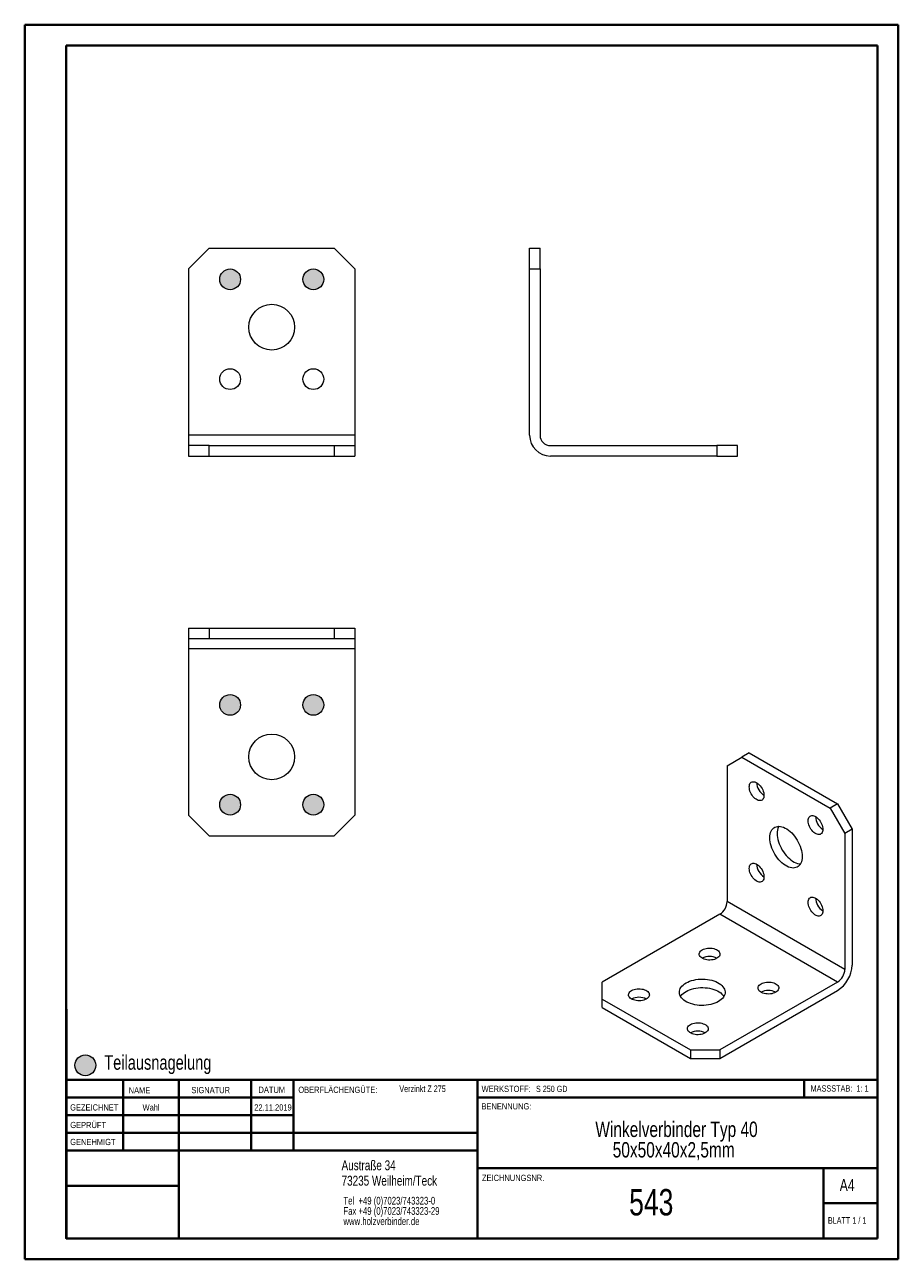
# Model space of a CAD drawing. Header units: millimetres. Extents: x 0 to 210, y 0 to 297.
import ezdxf

# ---------------------------------------------------------------- set-up
doc = ezdxf.new("R2010")
doc.units = ezdxf.units.MM
doc.styles.add('SLDTEXTSTYLE0', font='TXT', dxfattribs={"width": 0.75})
doc.styles.add('SLDTEXTSTYLE1', font='TXT', dxfattribs={"width": 0.681818})
doc.styles.add('SLDTEXTSTYLE2', font='TXT', dxfattribs={"width": 0.7})
doc.styles.add('SLDTEXTSTYLE3', font='TXT', dxfattribs={"width": 0.6875})

# ---------------------------------------------------------------- blocks, each defined once
blk = doc.blocks.new('SW_NOTE_0')
at = {"color": 0, "linetype": 'Continuous', "lineweight": 0, "char_height": 1.8521, "attachment_point": 1, "style": 'SLDTEXTSTYLE0'}
for s, insert in [('Tel  +49 (0)7023/743323-0', (0, 2.39)), ('Fax +49 (0)7023/743323-29', (0, -0.08)), ('www.holzverbinder.de', (0, -2.55))]:
    blk.add_mtext(s, dxfattribs=dict(at, insert=insert))
blk = doc.blocks.new('SW_NOTE_1')
at = {"color": 0, "linetype": 'Continuous', "lineweight": 0, "char_height": 3.7042, "attachment_point": 2, "style": 'SLDTEXTSTYLE0'}
for s, insert in [('Winkelverbinder Typ 40', (27.2, 4.77)), ('50x50x40x2,5mm', (26.52, -0.16))]:
    blk.add_mtext(s, dxfattribs=dict(at, insert=insert))

msp = doc.modelspace()

# ---------------------------------------------------------------- hatches: boundary and pattern name
at = {"linetype": 'Continuous'}
h = msp.add_hatch(color=7, dxfattribs=at)
edge = h.paths.add_edge_path(flags=0)
edge.add_arc((49.46, 235.95), 2.5, 0, 360)
h = msp.add_hatch(color=7, dxfattribs=at)
edge = h.paths.add_edge_path(flags=0)
edge.add_arc((69.46, 235.95), 2.5, 0, 360)
h = msp.add_hatch(color=7, dxfattribs=at)
edge = h.paths.add_edge_path(flags=0)
edge.add_arc((49.46, 133.58), 2.5, 0, 360)
h = msp.add_hatch(color=7, dxfattribs=at)
edge = h.paths.add_edge_path(flags=0)
edge.add_arc((69.46, 133.58), 2.5, 0, 360)
h = msp.add_hatch(color=7, dxfattribs=at)
edge = h.paths.add_edge_path(flags=0)
edge.add_arc((49.46, 109.58), 2.5, 0, 360)
h = msp.add_hatch(color=7, dxfattribs=at)
edge = h.paths.add_edge_path(flags=0)
edge.add_arc((69.46, 109.58), 2.5, 0, 360)
h = msp.add_hatch(color=7, dxfattribs=at)
edge = h.paths.add_edge_path(flags=0)
edge.add_arc((14.65, 46.88), 2.5, 0, 360)

# ---------------------------------------------------------------- linework, layer by layer
at = {"color": 7, "linetype": 'Continuous', "lineweight": 40}
for p, q in [((0.08, 0.21), (0.08, 297.21)), ((0.08, 297.21), (210.08, 297.21)), ((210.08, 0.21), (210.08, 297.21)), ((210.08, 292.21), (210.08, 297.21)), ((10.08, 292.21), (205.08, 292.21)), ((10.08, 5.21), (10.08, 292.21)), ((205.08, 5.21), (205.08, 292.21)), ((10.11, 60.37), (10.11, 5.12)), ((205.08, 43.37), (10.11, 43.37)), ((23.71, 43.37), (23.71, 26.37)), ((37.1, 43.37), (37.1, 5.12)), ((54.51, 43.37), (54.51, 26.37)), ((64.71, 26.37), (64.71, 43.37)), ((108.91, 43.37), (108.91, 5.12)), ((187.47, 39.12), (187.47, 43.37)), ((64.71, 39.1), (10.11, 39.1)), ((205.08, 39.12), (108.91, 39.12)), ((64.71, 34.87), (10.11, 34.87)), ((108.91, 30.62), (10.11, 30.62)), ((108.91, 26.37), (10.11, 26.37)), ((108.91, 22.12), (205.08, 22.12)), ((192.08, 5.21), (192.08, 22.21)), ((37.1, 17.87), (10.11, 17.87)), ((10.11, 13.71), (10.08, 13.71)), ((205.08, 13.71), (192.08, 13.71)), ((10.11, 9.46), (10.08, 9.46)), ((10.08, 5.21), (205.08, 5.21)), ((205.08, 5.21), (180.99, 5.21)), ((0.08, 0.21), (210.08, 0.21))]:
    msp.add_line(p, q, dxfattribs=at)
at = {"color": 7, "linetype": 'Continuous', "lineweight": 15}
for p, q in [((39.46, 238.45), (44.46, 243.45)), ((44.46, 243.45), (74.46, 243.45)), ((74.46, 243.45), (79.46, 238.45)), ((121.46, 243.45), (123.96, 243.45)), ((121.46, 238.45), (121.46, 243.45)), ((123.96, 238.45), (123.96, 243.45)), ((39.46, 238.45), (39.46, 198.45)), ((79.46, 238.45), (79.46, 198.45)), ((121.46, 198.45), (121.46, 238.45)), ((121.46, 238.45), (123.96, 238.45)), ((123.96, 238.45), (123.96, 198.45)), ((79.46, 198.45), (39.46, 198.45)), ((39.46, 198.45), (39.46, 195.95)), ((79.46, 198.45), (79.46, 195.95)), ((39.46, 195.95), (39.46, 193.45)), ((44.46, 195.95), (39.46, 195.95)), ((39.46, 193.45), (44.46, 193.45)), ((44.46, 195.95), (74.46, 195.95)), ((44.46, 193.45), (44.46, 195.95)), ((44.46, 193.45), (74.46, 193.45)), ((74.46, 195.95), (74.46, 193.45)), ((74.46, 195.95), (79.46, 195.95)), ((74.46, 193.45), (79.46, 193.45)), ((79.46, 195.95), (79.46, 193.45)), ((126.46, 195.95), (166.46, 195.95)), ((166.46, 193.45), (126.46, 193.45)), ((166.46, 195.95), (166.46, 193.45)), ((171.46, 195.95), (166.46, 195.95)), ((166.46, 193.45), (171.46, 193.45)), ((171.46, 193.45), (171.46, 195.95)), ((39.46, 152.08), (39.46, 149.58)), ((39.46, 152.08), (44.46, 152.08)), ((44.46, 152.08), (44.46, 149.58)), ((44.46, 152.08), (74.46, 152.08)), ((74.46, 152.08), (74.46, 149.58)), ((74.46, 152.08), (79.46, 152.08)), ((79.46, 152.08), (79.46, 149.58)), ((39.46, 149.58), (44.46, 149.58)), ((39.46, 149.58), (39.46, 147.08)), ((44.46, 149.58), (74.46, 149.58)), ((74.46, 149.58), (79.46, 149.58)), ((79.46, 149.58), (79.46, 147.08)), ((79.46, 147.08), (39.46, 147.08)), ((39.46, 147.08), (39.46, 107.08)), ((79.46, 147.08), (79.46, 107.08)), ((174.26, 122.02), (172.49, 121)), ((174.26, 122.02), (195.47, 109.77)), ((168.95, 118.96), (172.49, 121)), ((168.95, 118.96), (168.95, 86.29)), ((172.49, 121), (193.7, 108.75)), ((44.46, 102.08), (39.46, 107.08)), ((74.46, 102.08), (79.46, 107.08)), ((195.47, 109.77), (193.7, 108.75)), ((193.7, 108.75), (197.24, 102.63)), ((195.47, 109.77), (199.01, 103.65)), ((44.46, 102.08), (74.46, 102.08)), ((199.01, 103.65), (197.24, 102.63)), ((197.24, 102.63), (197.24, 69.97)), ((199.01, 103.65), (199.01, 70.99)), ((197.24, 69.97), (168.95, 86.29)), ((167.19, 83.23), (138.9, 66.9)), ((195.47, 66.9), (167.19, 83.23)), ((138.9, 62.82), (138.9, 66.9)), ((195.47, 66.9), (167.19, 50.58)), ((138.9, 62.82), (160.12, 50.58)), ((138.9, 60.78), (138.9, 62.82)), ((167.19, 48.53), (195.47, 64.86)), ((138.9, 60.78), (160.12, 48.53)), ((160.12, 50.58), (160.12, 48.53)), ((160.12, 50.58), (167.19, 50.58)), ((167.19, 50.58), (167.19, 48.53)), ((160.12, 48.53), (167.19, 48.53))]:
    msp.add_line(p, q, dxfattribs=at)
at = {"color": 7, "linetype": 'Continuous', "lineweight": 0}
for p, q in [((64.71, 39.12), (10.11, 39.12)), ((23.71, 5.21), (23.71, 5.12)), ((54.51, 5.21), (54.51, 5.12))]:
    msp.add_line(p, q, dxfattribs=at)
at = {"color": 7, "linetype": 'Continuous', "lineweight": 15, "flags": 128}
for points in [[(177.79, 111.81), (177.77, 111.52), (177.72, 111.26), (177.62, 111.03), (177.49, 110.84), (177.32, 110.7), (177.13, 110.6), (176.91, 110.55), (176.67, 110.56), (176.42, 110.62), (176.16, 110.72), (175.89, 110.87), (175.63, 111.07), (175.38, 111.31), (175.14, 111.57), (174.92, 111.87), (174.73, 112.19), (174.57, 112.53), (174.43, 112.87), (174.34, 113.21), (174.28, 113.54), (174.26, 113.85), (174.28, 114.15), (174.34, 114.41), (174.43, 114.64), (174.57, 114.83), (174.73, 114.97), (174.92, 115.06), (175.14, 115.11), (175.38, 115.11), (175.63, 115.05), (175.89, 114.94), (176.16, 114.79), (176.42, 114.6), (176.67, 114.36), (176.91, 114.09), (177.13, 113.79), (177.32, 113.47), (177.49, 113.14), (177.62, 112.8), (177.72, 112.46), (177.77, 112.13), (177.79, 111.81)], [(191.94, 103.65), (191.92, 103.36), (191.86, 103.09), (191.76, 102.86), (191.63, 102.68), (191.46, 102.53), (191.27, 102.44), (191.05, 102.39), (190.81, 102.4), (190.56, 102.45), (190.3, 102.56), (190.04, 102.71), (189.77, 102.91), (189.52, 103.14), (189.28, 103.41), (189.07, 103.71), (188.87, 104.03), (188.71, 104.36), (188.58, 104.7), (188.48, 105.04), (188.42, 105.37), (188.4, 105.69), (188.42, 105.98), (188.48, 106.25), (188.58, 106.47), (188.71, 106.66), (188.87, 106.81), (189.07, 106.9), (189.28, 106.95), (189.52, 106.94), (189.77, 106.89), (190.04, 106.78), (190.3, 106.63), (190.56, 106.43), (190.81, 106.2), (191.05, 105.93), (191.27, 105.63), (191.46, 105.31), (191.63, 104.98), (191.76, 104.63), (191.86, 104.29), (191.92, 103.96), (191.94, 103.65)], [(186.99, 97.12), (186.97, 96.67), (186.91, 96.26), (186.81, 95.87), (186.67, 95.53), (186.5, 95.22), (186.29, 94.95), (186.05, 94.73), (185.78, 94.56), (185.48, 94.43), (185.15, 94.36), (184.81, 94.34), (184.45, 94.37), (184.07, 94.45), (183.69, 94.58), (183.29, 94.76), (182.9, 94.99), (182.51, 95.26), (182.12, 95.58), (181.75, 95.93), (181.38, 96.32), (181.04, 96.74), (180.72, 97.18), (180.42, 97.65), (180.15, 98.14), (179.9, 98.64), (179.7, 99.14), (179.52, 99.65), (179.39, 100.16), (179.29, 100.66), (179.23, 101.14), (179.21, 101.61), (179.23, 102.05), (179.29, 102.46), (179.39, 102.85), (179.52, 103.19), (179.7, 103.5), (179.9, 103.77), (180.15, 103.99), (180.42, 104.16), (180.72, 104.29), (181.04, 104.36), (181.38, 104.38), (181.75, 104.35), (182.12, 104.27), (182.51, 104.14), (182.9, 103.96), (183.29, 103.73), (183.69, 103.46), (184.07, 103.15), (184.45, 102.79), (184.81, 102.4), (185.15, 101.98), (185.48, 101.54), (185.78, 101.07), (186.05, 100.58), (186.29, 100.08), (186.5, 99.58), (186.67, 99.07), (186.81, 98.56), (186.91, 98.07), (186.97, 97.58), (186.99, 97.12)], [(181.38, 104.38), (181.29, 104.22), (181.15, 103.87), (181.06, 103.48), (181, 103.07), (180.98, 102.63), (181, 102.16), (181.06, 101.68), (181.15, 101.18), (181.29, 100.67), (181.46, 100.16), (181.67, 99.66), (181.91, 99.16), (182.19, 98.67), (182.48, 98.2), (182.81, 97.76), (183.15, 97.34), (183.51, 96.95), (183.89, 96.6), (184.28, 96.28), (184.67, 96.01), (185.06, 95.78), (185.45, 95.6), (185.84, 95.47), (186.22, 95.39), (186.58, 95.36), (186.58, 95.36)], [(177.79, 92.22), (177.77, 91.92), (177.72, 91.66), (177.62, 91.43), (177.49, 91.24), (177.32, 91.1), (177.13, 91), (176.91, 90.96), (176.67, 90.96), (176.42, 91.02), (176.16, 91.12), (175.89, 91.28), (175.63, 91.47), (175.38, 91.71), (175.14, 91.98), (174.92, 92.28), (174.73, 92.6), (174.57, 92.93), (174.43, 93.27), (174.34, 93.61), (174.28, 93.94), (174.26, 94.26), (174.28, 94.55), (174.34, 94.81), (174.43, 95.04), (174.57, 95.23), (174.73, 95.37), (174.92, 95.47), (175.14, 95.51), (175.38, 95.51), (175.63, 95.45), (175.89, 95.35), (176.16, 95.19), (176.42, 95), (176.67, 94.76), (176.91, 94.49), (177.13, 94.2), (177.32, 93.88), (177.49, 93.54), (177.62, 93.2), (177.72, 92.86), (177.77, 92.53), (177.79, 92.22)], [(191.94, 84.05), (191.92, 83.76), (191.86, 83.49), (191.76, 83.27), (191.63, 83.08), (191.46, 82.93), (191.27, 82.84), (191.05, 82.79), (190.81, 82.8), (190.56, 82.85), (190.3, 82.96), (190.04, 83.11), (189.77, 83.31), (189.52, 83.54), (189.28, 83.81), (189.07, 84.11), (188.87, 84.43), (188.71, 84.76), (188.58, 85.11), (188.48, 85.44), (188.42, 85.78), (188.4, 86.09), (188.42, 86.38), (188.48, 86.65), (188.58, 86.88), (188.71, 87.06), (188.87, 87.21), (189.07, 87.3), (189.28, 87.35), (189.52, 87.34), (189.77, 87.29), (190.04, 87.18), (190.3, 87.03), (190.56, 86.83), (190.81, 86.6), (191.05, 86.33), (191.27, 86.03), (191.46, 85.71), (191.63, 85.38), (191.76, 85.04), (191.86, 84.7), (191.92, 84.37), (191.94, 84.05)], [(166.48, 72.62), (166.2, 72.48), (165.88, 72.36), (165.54, 72.28), (165.18, 72.22), (164.81, 72.2), (164.43, 72.21), (164.07, 72.25), (163.71, 72.32), (163.38, 72.42), (163.08, 72.55), (162.82, 72.7), (162.6, 72.87), (162.42, 73.06), (162.3, 73.27), (162.23, 73.48), (162.21, 73.69), (162.26, 73.91), (162.35, 74.12), (162.5, 74.31), (162.7, 74.5), (162.94, 74.66), (163.23, 74.8), (163.54, 74.92), (163.89, 75), (164.25, 75.06), (164.62, 75.08), (164.99, 75.07), (165.36, 75.03), (165.71, 74.96), (166.04, 74.86), (166.34, 74.73), (166.61, 74.58), (166.83, 74.41), (167, 74.22), (167.13, 74.01), (167.2, 73.8), (167.21, 73.59), (167.17, 73.37), (167.07, 73.16), (166.92, 72.97), (166.72, 72.78), (166.48, 72.62)], [(166.83, 62.21), (166.42, 61.99), (165.97, 61.8), (165.49, 61.64), (164.98, 61.51), (164.46, 61.4), (163.91, 61.33), (163.36, 61.29), (162.81, 61.28), (162.25, 61.31), (161.7, 61.36), (161.17, 61.45), (160.65, 61.57), (160.15, 61.72), (159.69, 61.9), (159.26, 62.1), (158.86, 62.33), (158.51, 62.58), (158.2, 62.84), (157.95, 63.13), (157.74, 63.43), (157.59, 63.74), (157.49, 64.05), (157.45, 64.37), (157.46, 64.7), (157.53, 65.02), (157.66, 65.33), (157.84, 65.63), (158.07, 65.93), (158.35, 66.2), (158.68, 66.46), (159.06, 66.7), (159.47, 66.92), (159.92, 67.11), (160.4, 67.27), (160.9, 67.4), (161.43, 67.51), (161.97, 67.58), (162.53, 67.62), (163.08, 67.63), (163.64, 67.6), (164.19, 67.55), (164.72, 67.46), (165.24, 67.34), (165.73, 67.19), (166.2, 67.01), (166.63, 66.81), (167.03, 66.58), (167.38, 66.33), (167.68, 66.07), (167.94, 65.78), (168.15, 65.48), (168.3, 65.17), (168.4, 64.86), (168.44, 64.54), (168.43, 64.21), (168.36, 63.89), (168.23, 63.58), (168.05, 63.28), (167.82, 62.99), (167.54, 62.71), (167.21, 62.45), (166.83, 62.21)], [(157.74, 63.43), (157.84, 63.59), (158.07, 63.88), (158.35, 64.16), (158.68, 64.42), (159.06, 64.66), (159.47, 64.87), (159.92, 65.06), (160.4, 65.23), (160.9, 65.36), (161.43, 65.47), (161.97, 65.54), (162.53, 65.58), (163.08, 65.59), (163.64, 65.56), (164.19, 65.51), (164.72, 65.42), (165.24, 65.3), (165.73, 65.15), (166.2, 64.97), (166.63, 64.77), (167.03, 64.54), (167.38, 64.29), (167.68, 64.02), (167.94, 63.74), (168.15, 63.44), (168.15, 63.43)], [(180.62, 64.46), (180.34, 64.31), (180.02, 64.2), (179.68, 64.11), (179.32, 64.06), (178.95, 64.03), (178.57, 64.04), (178.21, 64.08), (177.85, 64.15), (177.52, 64.25), (177.22, 64.38), (176.96, 64.53), (176.74, 64.71), (176.56, 64.9), (176.44, 65.1), (176.37, 65.31), (176.36, 65.53), (176.4, 65.74), (176.49, 65.95), (176.64, 66.15), (176.84, 66.33), (177.09, 66.5), (177.37, 66.64), (177.69, 66.75), (178.03, 66.84), (178.39, 66.89), (178.76, 66.92), (179.13, 66.91), (179.5, 66.87), (179.85, 66.8), (180.18, 66.7), (180.49, 66.57), (180.75, 66.42), (180.97, 66.24), (181.15, 66.05), (181.27, 65.85), (181.34, 65.64), (181.35, 65.42), (181.31, 65.21), (181.21, 65), (181.06, 64.8), (180.87, 64.62), (180.62, 64.46)], [(149.51, 62.82), (149.23, 62.68), (148.91, 62.57), (148.57, 62.48), (148.21, 62.42), (147.84, 62.4), (147.46, 62.41), (147.09, 62.45), (146.74, 62.52), (146.41, 62.62), (146.11, 62.75), (145.85, 62.9), (145.62, 63.07), (145.45, 63.27), (145.33, 63.47), (145.26, 63.68), (145.24, 63.9), (145.29, 64.11), (145.38, 64.32), (145.53, 64.52), (145.73, 64.7), (145.97, 64.86), (146.26, 65), (146.57, 65.12), (146.92, 65.2), (147.28, 65.26), (147.65, 65.28), (148.02, 65.28), (148.39, 65.24), (148.74, 65.17), (149.07, 65.06), (149.37, 64.94), (149.64, 64.78), (149.86, 64.61), (150.03, 64.42), (150.16, 64.22), (150.23, 64), (150.24, 63.79), (150.2, 63.57), (150.1, 63.37), (149.95, 63.17), (149.75, 62.99), (149.51, 62.82)], [(163.65, 54.66), (163.37, 54.52), (163.05, 54.4), (162.71, 54.32), (162.35, 54.26), (161.98, 54.24), (161.6, 54.24), (161.24, 54.28), (160.88, 54.36), (160.55, 54.46), (160.25, 54.58), (159.99, 54.74), (159.77, 54.91), (159.59, 55.1), (159.47, 55.31), (159.4, 55.52), (159.39, 55.73), (159.43, 55.95), (159.52, 56.16), (159.67, 56.35), (159.87, 56.54), (160.12, 56.7), (160.4, 56.84), (160.72, 56.95), (161.06, 57.04), (161.42, 57.1), (161.79, 57.12), (162.16, 57.11), (162.53, 57.07), (162.88, 57), (163.21, 56.9), (163.51, 56.77), (163.78, 56.62), (164, 56.45), (164.18, 56.26), (164.3, 56.05), (164.37, 55.84), (164.38, 55.62), (164.34, 55.41), (164.24, 55.2), (164.09, 55), (163.9, 54.82), (163.65, 54.66)]]:
    msp.add_lwpolyline(points, dxfattribs=at)
at = {"color": 7, "linetype": 'Continuous', "lineweight": 15}
for centre, radius in [((49.46, 235.95), 2.5), ((69.46, 235.95), 2.5), ((59.46, 224.45), 5.5), ((49.46, 211.95), 2.5), ((69.46, 211.95), 2.5), ((49.46, 133.58), 2.5), ((69.46, 133.58), 2.5), ((59.46, 121.08), 5.5), ((49.46, 109.58), 2.5), ((69.46, 109.58), 2.5)]:
    msp.add_circle(centre, radius, dxfattribs=at)
at = {"color": 7, "linetype": 'Continuous', "lineweight": 0}
for centre in [(49.46, 235.95), (69.46, 235.95), (49.46, 133.58), (69.46, 133.58), (49.46, 109.58), (69.46, 109.58), (14.65, 46.88)]:
    msp.add_circle(centre, 2.5, dxfattribs=at)
at = {"color": 7, "linetype": 'Continuous', "lineweight": 15}
for centre, radius, start, end in [((126.46, 198.45), 5, 180, 270), ((126.46, 198.45), 2.5, 180, 270), ((179.84, 115.04), 3.82, 182.4412, 237.5534), ((193.99, 106.87), 3.82, 182.4412, 237.5534), ((179.84, 95.44), 3.82, 182.4412, 237.5534), ((165.14, 86.45), 3.81, 302.3869, 357.6131), ((193.99, 87.28), 3.82, 182.4412, 237.5534), ((164.71, 69.24), 3.82, 62.4049, 117.5951), ((191.37, 71.31), 7.64, 302.4534, 357.5466), ((193.43, 70.12), 3.81, 302.3869, 357.6131), ((147.74, 59.44), 3.82, 62.4049, 117.5951), ((178.85, 61.07), 3.82, 62.4049, 117.5951), ((161.88, 51.28), 3.82, 62.4049, 117.5951)]:
    msp.add_arc(centre, radius, start, end, dxfattribs=at)

# ---------------------------------------------------------------- block references
at = {"color": 7, "linetype": 'Continuous', "lineweight": 0}
for name, p in [('SW_NOTE_1', (129.57, 28.57)), ('SW_NOTE_0', (76.7, 12.85))]:
    msp.add_blockref(name, p, dxfattribs=at)

# ---------------------------------------------------------------- texts
for s, insert, char_height, attachment_point, style in [('Teilausnagelung', (19.2, 49.32), 3.5, 1, 'SLDTEXTSTYLE0'), ('NAME', (25.07, 41.62), 1.5, 1, 'SLDTEXTSTYLE0'), ('SIGNATUR', (40.14, 41.68), 1.5, 1, 'SLDTEXTSTYLE0'), ('DATUM', (56.28, 41.74), 1.5, 1, 'SLDTEXTSTYLE0'), ('OBERFLÄCHENGÜTE:', (65.86, 41.74), 1.5, 1, 'SLDTEXTSTYLE0'), ('Verzinkt Z 275', (90.14, 42.03), 1.5875, 1, 'SLDTEXTSTYLE0'), ('WERKSTOFF:', (109.91, 41.96), 1.5, 1, 'SLDTEXTSTYLE0'), ('S 250 GD', (122.99, 41.96), 1.5, 1, 'SLDTEXTSTYLE3'), ('MASSSTAB:  1: 1', (188.99, 42.07), 1.5, 1, 'SLDTEXTSTYLE2'), ('GEZEICHNET', (11, 37.51), 1.5, 1, 'SLDTEXTSTYLE0'), ('Wahl', (30.46, 37.5), 1.499, 2, 'SLDTEXTSTYLE0'), ('22.11.2019', (59.76, 37.5), 1.499, 2, 'SLDTEXTSTYLE0'), ('BENENNUNG:', (109.88, 37.77), 1.5, 1, 'SLDTEXTSTYLE0'), ('GEPRÜFT', (11.03, 33.28), 1.5, 1, 'SLDTEXTSTYLE0'), ('GENEHMIGT', (11.02, 29.19), 1.5, 1, 'SLDTEXTSTYLE0'), ('Austraße 34', (76.25, 24.02), 2.3813, 1, 'SLDTEXTSTYLE0'), ('73235 Weilheim/Teck', (76.25, 20.32), 2.3813, 1, 'SLDTEXTSTYLE0'), ('ZEICHNUNGSNR.', (110, 20.55), 1.5, 1, 'SLDTEXTSTYLE0'), ('A4', (196, 19.52), 2.91, 1, 'SLDTEXTSTYLE0'), ('543', (150.7, 17.12), 6.35, 2, 'SLDTEXTSTYLE0'), ('BLATT 1 / 1', (193.16, 10.36), 1.5875, 1, 'SLDTEXTSTYLE1')]:
    msp.add_mtext(s, dxfattribs=dict(at, insert=insert, char_height=char_height, attachment_point=attachment_point, style=style))

doc.saveas('drawing.dxf')
